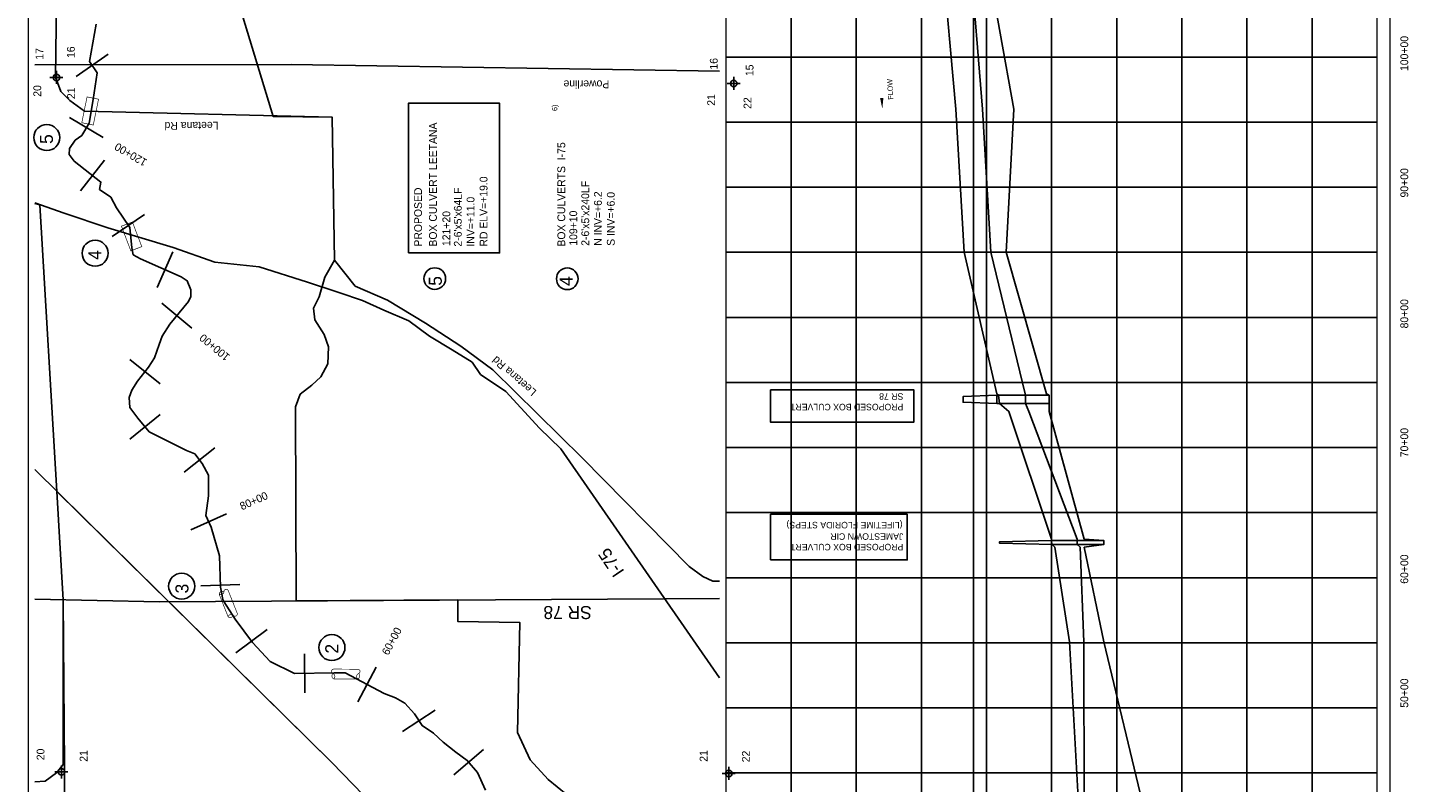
# Model space of a CAD drawing. Extents: x 229944 to 240664, y 860073 to 876083.
# Tile 2 of 3: x 229944 to 240549, y 864880 to 870680. Entities that reach past the tile are written whole.
import ezdxf
from ezdxf.enums import TextEntityAlignment as Align

# ---------------------------------------------------------------- set-up
doc = ezdxf.new("R2010")
doc.units = 0
doc.header["$LTSCALE"] = 800
doc.header["$PDMODE"] = 34
doc.header["$PDSIZE"] = 50
for name, pattern in [('DASHED', [0]), ('DIVIDE', [0]), ('STREAM', [0])]:
    doc.linetypes.add(name, pattern=pattern)
doc.layers.get('0').update_dxf_attribs({"linetype": 'CONTINUOUS'})
for name, color, linetype in [('BORDER', 1, 'CONTINUOUS'), ('GRID', 2, 'CONTINUOUS'), ('MAJROADS', 9, 'CONTINUOUS'), ('MINROADS', 7, 'CONTINUOUS'), ('POWERLINES', 14, 'DIVIDE'), ('PROPOSED', 7, 'CONTINUOUS'), ('RR', 13, 'CONTINUOUS'), ('SEC', 2, 'CONTINUOUS'), ('STATIONS', 7, 'CONTINUOUS'), ('STRUCTTEXT', 7, 'CONTINUOUS'), ('STRUCTURES', 1, 'CONTINUOUS'), ('TEXT', 7, 'CONTINUOUS'), ('TRUNKS', 5, 'STREAM'), ('WSHEDS', 3, 'CONTINUOUS')]:
    doc.layers.add(name, color=color, linetype=linetype)

# ---------------------------------------------------------------- blocks, each defined once
blk = doc.blocks.new('RCP')
at = {"layer": 'STRUCTURES', "color": 0, "const_width": 20}
for points in [[(-354, 160, 0.802976), (-374, 25, 0.802976)], [(-374, 25, 0.489412), (-354, -140, 0.489412)], [(-354, -140, 0.606659), (-374, 25, 0.606659)], [(415, 25, 0.606659), (396, -140, 0.606659)], [(415, 25, 0.802976), (396, 160, 0.802976)], [(396, -140, 0.489412), (415, 25, 0.489412)]]:
    blk.add_lwpolyline(points, format="xyb", dxfattribs=at)
for points in [[(396, 160), (-354, 160)], [(-354, -140), (396, -140)]]:
    blk.add_lwpolyline(points, dxfattribs=at)
blk = doc.blocks.new('BOX')
at = {"layer": 'STRUCTURES', "color": 0, "const_width": 20}
blk.add_lwpolyline([(-377, -171), (433, -171), (433, 189), (-377, 189)], close=True, dxfattribs=at)
blk = doc.blocks.new('FLARROW')
at = {"color": 0}
blk.add_lwpolyline([(-0.28, 0.019, 0, 0.05, 0), (-0.112, 0.019, 0, 0, -0.087559), (-0.012, 0.001, 0, 0, 0.245722), (0.075, 0.013, 0, 0, -0.309425), (0.212, 0.015, 0, 0, 0), (0.278, 0.013, 0, 0, 0)], format="xyseb", dxfattribs=at)
blk.add_text('FLOW', height=0.08, dxfattribs=at).set_placement((0.015, -0.157), align=Align.CENTER)

msp = doc.modelspace()

# ---------------------------------------------------------------- linework, layer by layer
at = {"layer": 'BORDER', "color": 0, "const_width": 10}
msp.add_lwpolyline([(240409, 860078), (240409, 876078), (229949, 876078), (229949, 860078)], close=True, dxfattribs=at)
for points in [[(235309, 860078), (235309, 876078)], [(240309, 860078), (240309, 876078)]]:
    msp.add_lwpolyline(points, dxfattribs=at)
at = {"layer": 'GRID', "color": 0}
for points in [[(235809, 860078), (235809, 876078)], [(236309, 860078), (236309, 876078)], [(236809, 860078), (236809, 876078)], [(237209, 860078), (237209, 876078)], [(237309, 860078), (237309, 876078)], [(237809, 860078), (237809, 876078)], [(238309, 860078), (238309, 876078)], [(238809, 860078), (238809, 876078)], [(239309, 860078), (239309, 876078)], [(239809, 860078), (239809, 876078)], [(240309, 870453), (235309, 870453)], [(240309, 869953), (235309, 869953)], [(240309, 869453), (235309, 869453)], [(240309, 868953), (235309, 868953)], [(240309, 868453), (235309, 868453)], [(240309, 867953), (235309, 867953)], [(240309, 867453), (235309, 867453)], [(240309, 866953), (235309, 866953)], [(240309, 866453), (235309, 866453)], [(240309, 865953), (235309, 865953)], [(240309, 865453), (235309, 865453)], [(240309, 864953), (235309, 864953)]]:
    msp.add_lwpolyline(points, dxfattribs=at)
at = {"layer": 'MAJROADS', "color": 0}
for points in [[(229999, 869333), (230225, 869255), (230560, 869140), (231061, 868991), (231381, 868878), (231722, 868842), (232094, 868724), (232334, 868644), (232516, 868584), (232680, 868509), (232873, 868427), (233031, 868309), (233205, 868205), (233358, 868109), (233423, 868013), (233617, 867884), (233733, 867758), (233875, 867601), (234039, 867444), (235259, 865683)], [(229999, 866287), (230956, 866268), (235259, 866294)]]:
    msp.add_lwpolyline(points, dxfattribs=at)
at = {"layer": 'MINROADS', "color": 0}
for points in [[(235259, 866426), (235208, 866426), (235131, 866462), (235025, 866540), (234202, 867374), (233517, 868051), (233272, 868232), (233001, 868408), (232709, 868585), (232460, 868693), (232300, 868893), (232284, 869991), (230380, 870037), (230269, 870120), (230200, 870189), (230159, 870299), (230165, 870886), (229999, 870885)], [(230217, 866282), (230217, 865017), (230166, 864954), (230078, 864890), (229999, 864885)]]:
    msp.add_lwpolyline(points, dxfattribs=at)
at = {"layer": 'POWERLINES', "color": 0}
msp.add_lwpolyline([(235259, 870344), (231969, 870397), (229999, 870394)], dxfattribs=at)
at = {"layer": 'PROPOSED', "color": 0}
for points in [[(238017, 864670), (237947, 865960), (237833, 866687), (237812, 866707), (237806, 866739), (237807, 866749), (237481, 867731), (237409, 867791), (237402, 867855), (237389, 867865), (237137, 868953), (237074, 870053), (236969, 871223)], [(237184, 871223), (237279, 870053), (237342, 868953), (237607, 867865), (237609, 867855), (237609, 867791), (237635, 867731), (238006, 866749), (238005, 866739), (238005, 866707), (238029, 866687), (238057, 865960), (238058, 864670)], [(237389, 867855), (237129, 867845), (237129, 867801), (237389, 867791)], [(237806, 866739), (237409, 866729), (237409, 866717), (237812, 866707)]]:
    msp.add_lwpolyline(points, dxfattribs=at)
at = {"layer": 'PROPOSED', "color": 0, "linetype": 'DASHED'}
msp.add_lwpolyline([(238609, 860453), (238559, 861453), (238559, 862753), (238519, 864053), (238519, 864577), (238519, 864617), (238519, 864630), (238519, 864670), (238209, 865960), (238059, 866687), (238209, 866707), (238209, 866739), (238059, 866749), (237789, 867731), (237789, 867791), (237789, 867855), (237769, 867865), (237459, 868953), (237519, 870053), (237309, 871223)], dxfattribs=at)
at = {"layer": 'PROPOSED', "color": 0}
for points in [[(232869, 868948), (233569, 868948), (233569, 870098), (232869, 870098)], [(235650, 867897), (236750, 867897), (236750, 867647), (235650, 867647)], [(237789, 867855), (237389, 867855), (237389, 867791), (237789, 867791)], [(235650, 866590), (235650, 866940), (236700, 866940), (236700, 866590)], [(238209, 866739), (237809, 866739), (237809, 866707), (238209, 866707)]]:
    msp.add_lwpolyline(points, close=True, dxfattribs=at)
msp.add_circle((233071, 868751), 83.2, dxfattribs=at)
at = {"layer": 'RR', "color": 0}
msp.add_lwpolyline([(229999, 867283), (232280, 865032), (233421, 863858), (233610, 863541), (233739, 863199), (233753, 862685), (233791, 862310), (233737, 860128)], dxfattribs=at)
at = {"layer": 'SEC', "color": 0}
for p in [(230165, 870297), (235367, 870251), (230203, 864961), (235329, 864949)]:
    msp.add_point(p, dxfattribs=at)
at = {"layer": 'STATIONS', "color": 0}
for p, q in [((230316, 870304), (230563, 870475)), ((230266, 869988), (230525, 869836)), ((230351, 869425), (230535, 869662)), ((230594, 869074), (230842, 869244)), ((230938, 868682), (231060, 868956)), ((230974, 868562), (231206, 868371)), ((230728, 868129), (230963, 867942)), ((230729, 867518), (230961, 867708)), ((231147, 867265), (231383, 867450)), ((231197, 866821), (231472, 866943)), ((231274, 866391), (231574, 866400)), ((231542, 865876), (231783, 866055)), ((232074, 865568), (232070, 865867)), ((232479, 865500), (232620, 865765)), ((232824, 865271), (233075, 865435)), ((233218, 864937), (233445, 865133))]:
    msp.add_line(p, q, dxfattribs=at)
at = {"layer": 'STRUCTTEXT', "color": 0}
for centre, radius in [((230091, 869835), 100), ((230462, 868946), 100), ((234089, 868750), 83.2), ((231127, 866388), 100), ((232281, 865916), 100)]:
    msp.add_circle(centre, radius, dxfattribs=at)
at = {"layer": 'TRUNKS', "color": 0}
msp.add_lwpolyline([(233461, 864821), (233400, 864956), (233320, 865049), (233232, 865111), (233135, 865188), (233060, 865257), (232974, 865317), (232916, 865406), (232840, 865490), (232770, 865530), (232682, 865562), (232383, 865722), (232299, 865721), (231994, 865716), (231808, 865808), (231670, 865954), (231537, 866134), (231452, 866271), (231443, 866285), (231424, 866379), (231417, 866621), (231353, 866841), (231312, 866932), (231334, 867081), (231332, 867240), (231285, 867331), (231227, 867405), (231164, 867430), (230878, 867573), (230791, 867678), (230729, 867761), (230724, 867837), (230743, 867894), (230788, 867962), (230873, 868070), (230918, 868143), (230954, 868246), (230977, 868310), (231037, 868402), (231179, 868574), (231198, 868614), (231197, 868664), (231170, 868734), (231124, 868764), (230810, 868903), (230755, 868935), (230743, 868988), (230728, 869145), (230626, 869294), (230583, 869376), (230497, 869436), (230507, 869493), (230300, 869654), (230264, 869704), (230266, 869752), (230309, 869814), (230360, 869852), (230416, 869946), (230448, 870128), (230478, 870333), (230418, 870420), (230469, 870707)], dxfattribs=at)
at = {"layer": 'WSHEDS', "color": 0}
for points in [[(231543, 870941), (231829, 869998), (232284, 869991), (232300, 868893), (232227, 868761), (232182, 868612), (232140, 868524), (232150, 868434), (232221, 868321), (232254, 868226), (232249, 868097), (232196, 867997), (232126, 867933), (232038, 867862), (232001, 867765), (232007, 866275), (233249, 866282), (233249, 866115), (233725, 866108), (233706, 865264), (233805, 865054), (233942, 864903), (234081, 864790)], [(230167, 867116), (230037, 869318), (229999, 869328)], [(233421, 863858), (232280, 865032), (230167, 867116), (230217, 866282), (230226, 865004), (230226, 864711)]]:
    msp.add_lwpolyline(points, dxfattribs=at)

# ---------------------------------------------------------------- block references
at = {"layer": 'STRUCTURES', "color": 0, "xscale": 0.25, "yscale": 0.25, "zscale": 0.25}
for name, p, rotation in [('BOX', (230425, 870032), 78.57124698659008), ('BOX', (230738, 869081), 290.8544580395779), ('RCP', (232382, 865710), 359.8740754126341)]:
    msp.add_blockref(name, p, dxfattribs=dict(at, rotation=rotation))
at = {"layer": 'TEXT', "color": 0, "xscale": 0.25, "yscale": 0.25, "zscale": 0.25, "rotation": 291.6243861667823}
msp.add_blockref('RCP', (231480, 866257), dxfattribs=at)
at = {"layer": 'TRUNKS', "color": 0, "xscale": 500, "yscale": 500, "zscale": 500, "rotation": 92.94819223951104}
msp.add_blockref('FLARROW', (236511, 870195), dxfattribs=at)

# ---------------------------------------------------------------- texts
at = {"layer": 'MINROADS', "color": 0}
for rotation, p in [(180.2443, (231410, 869956)), (138.9168, (233857, 867888))]:
    msp.add_text('Leetana Rd', height=60, rotation=rotation, dxfattribs=at).set_placement(p)
at = {"layer": 'POWERLINES', "color": 0}
msp.add_text('Powerline', height=60, rotation=180, dxfattribs=at).set_placement((234412, 870274))
at = {"layer": 'PROPOSED', "color": 0}
for s, height, rotation, p in [('BOX CULVERT LEETANA', 59.94, 90, (233087, 868997)), ("2-6'x5'x64LF", 59.94, 90, (233278, 868997)), ('RD ELV=+19.0', 59.94, 90, (233476, 868997)), ('PROPOSED', 59.9, 90, (232973, 868997)), ('INV=+11.0', 59.9, 90, (233376, 868997)), ('121+20', 59.9, 90, (233190, 869001)), ('5', 99.9, 90, (233125, 868696)), ('SR 78', 50, 180, (236670, 867870)), ('PROPOSED BOX CULVERT', 50, 180, (236670, 867789)), ('(LIFETIME FLORIDA STEPS)', 50, 180, (236664, 866882)), ('JAMESTOWN CIR', 50, 180, (236670, 866794)), ('PROPOSED BOX CULVERT', 50, 180, (236670, 866713))]:
    msp.add_text(s, height=height, rotation=rotation, dxfattribs=at).set_placement(p)
at = {"layer": 'STATIONS', "color": 0}
for s, rotation, p in [('120+00', 149.61, (230751, 869730)), ('100+00', 140.5329, (231399, 868245)), ('80+00', 23.9679, (231693, 867016)), ('60+00', 61.8938, (232767, 865951))]:
    msp.add_text(s, height=60, rotation=rotation, dxfattribs=at).set_placement(p, align=Align.CENTER)
at = {"layer": 'STRUCTTEXT', "color": 0}
for s, height, p in [('6)', 40, (234012, 870039)), ('5', 100, (230138, 869786)), ('BOX CULVERTS  I-75', 59.94, (234073, 868997)), ("2-6'x5'x240LF", 59.94, (234257, 869003)), ('N INV=+6.2', 59.9, (234354, 869003)), ('S INV=+6.0', 59.9, (234453, 869003)), ('109+10', 59.9, (234165, 869004)), ('4', 100, (230509, 868896)), ('4', 99.9, (234129, 868695)), ('3', 100, (231179, 866332)), ('2', 100, (232330, 865870))]:
    msp.add_text(s, height=height, rotation=90, dxfattribs=at).set_placement(p)
at = {"layer": 'TEXT', "color": 0}
for s, p in [('100+00', (240548, 870481)), ('20', (230048, 870193)), ('21', (230308, 870175)), ('21', (235224, 870124)), ('22', (235503, 870100)), ('90+00', (240548, 869487)), ('80+00', (240548, 868481)), ('70+00', (240548, 867491)), ('60+00', (240548, 866519)), ('50+00', (240548, 865566)), ('20', (230073, 865095)), ('21', (230404, 865083)), ('21', (235166, 865083)), ('22', (235491, 865079))]:
    msp.add_text(s, height=60, rotation=90, dxfattribs=at).set_placement(p, align=Align.CENTER)
for s, height, rotation, p in [('17', 60, 90, (230065, 870433)), ('16', 60, 90, (230306, 870446)), ('16', 60, 90, (235244, 870357)), ('15', 60, 90, (235519, 870307)), ('I-75', 100, 124, (234531, 866501)), ('SR 78', 100, 180, (234277, 866235))]:
    msp.add_text(s, height=height, rotation=rotation, dxfattribs=at).set_placement(p)

doc.saveas('drawing.dxf')
